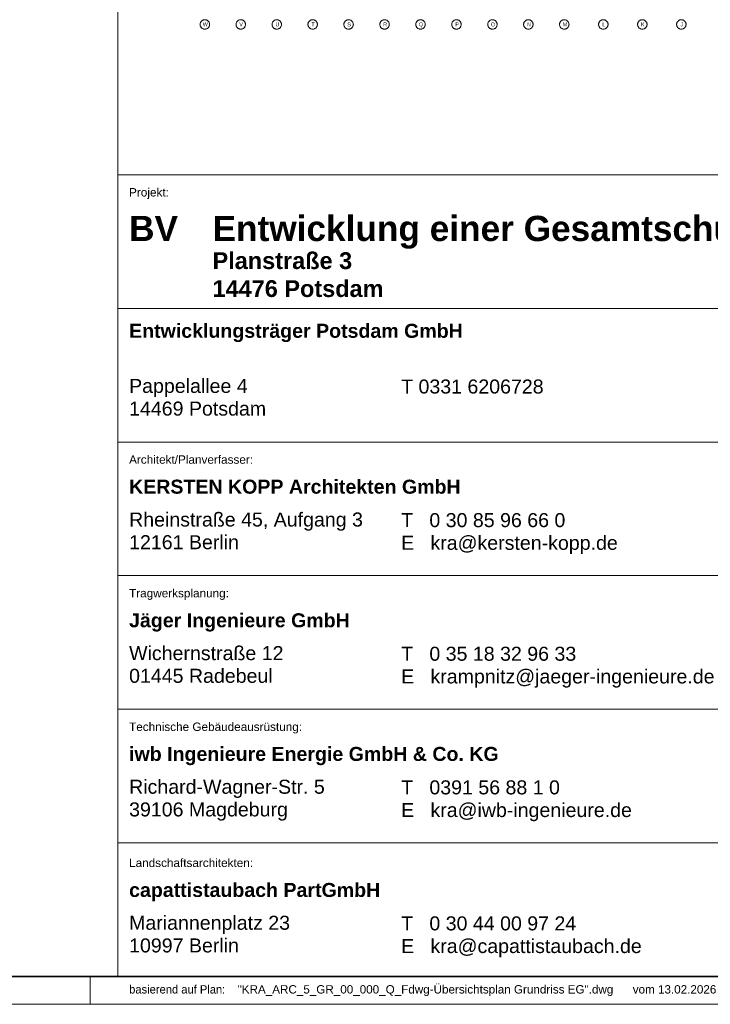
# Model space of a CAD drawing. Extents: x -620 to 300, y 62 to 1162.
# Tile 39 of 93: x 98 to 222, y 62 to 239. Entities that reach past the tile are written whole.
import ezdxf
from ezdxf.lldxf.tags import DXFTag

# ---------------------------------------------------------------- set-up
doc = ezdxf.new("R2010")
doc.units = 0
for name, color, linetype, lineweight in [('iwb_Plankopf Linie', 7, 'Continuous', 13), ('iwb_Plankopf Rahmen', 7, 'Continuous', 35), ('iwb_Plankopf Text', 7, 'Continuous', 18), ('PK_LP_Achsen', 7, 'STRICHPUNKT2', 5)]:
    doc.layers.add(name, color=color, linetype=linetype, lineweight=lineweight)
doc.layers.add('PK_LP_T03', color=3, linetype='Continuous', lineweight=9, true_color=0x00ff00)
doc.styles.add('Plankopf', font='arial.ttf')
doc.styles.get("Standard").update_dxf_attribs({"font": 'ARIALN.TTF'})
tags = doc.linetypes.add('STRICHPUNKT2', pattern=[12.7, 6.35, -3.175, 0, -3.175]).pattern_tags.tags
tags[10:11] = [DXFTag(74, 4), DXFTag(75, 0), DXFTag(340, '0'), DXFTag(46, 0.0), DXFTag(50, 0.0), DXFTag(44, 0.0), DXFTag(45, 0.0)]
tags[8:9] = [DXFTag(74, 4), DXFTag(75, 0), DXFTag(340, '0'), DXFTag(46, 0.0), DXFTag(50, 0.0), DXFTag(44, 0.0), DXFTag(45, 0.0)]
tags[6:7] = [DXFTag(74, 4), DXFTag(75, 0), DXFTag(340, '0'), DXFTag(46, 0.0), DXFTag(50, 0.0), DXFTag(44, 0.0), DXFTag(45, 0.0)]
tags[4:5] = [DXFTag(74, 4), DXFTag(75, 0), DXFTag(340, '0'), DXFTag(46, 0.0), DXFTag(50, 0.0), DXFTag(44, 0.0), DXFTag(45, 0.0)]

# ---------------------------------------------------------------- blocks, each defined once
blk = doc.blocks.new('Blockreferenz-A06G94JP8I')
at = {"layer": 'PK_LP_Achsen', "linetype": 'ByBlock', "ltscale": 0.13}
for p, q in [((130.15, 238.69), (130.18, 238.77)), ((130.18, 238.77), (130.22, 238.84)), ((130.22, 238.84), (130.26, 238.91)), ((130.26, 238.91), (130.31, 238.98)), ((130.31, 238.98), (130.37, 239.04)), ((130.37, 239.04), (130.43, 239.1)), ((130.43, 239.1), (130.5, 239.15)), ((130.5, 239.15), (130.57, 239.19)), ((130.57, 239.19), (130.64, 239.23)), ((130.64, 239.23), (130.72, 239.25)), ((130.72, 239.25), (130.8, 239.27)), ((130.8, 239.27), (130.88, 239.29)), ((130.88, 239.29), (130.97, 239.29)), ((130.97, 239.29), (131.05, 239.29)), ((131.05, 239.29), (131.13, 239.27)), ((131.13, 239.27), (131.21, 239.25)), ((131.21, 239.25), (131.29, 239.23)), ((131.29, 239.23), (131.37, 239.19)), ((131.37, 239.19), (131.44, 239.15)), ((131.44, 239.15), (131.51, 239.1)), ((131.51, 239.1), (131.57, 239.04)), ((131.57, 239.04), (131.62, 238.98)), ((131.62, 238.98), (131.67, 238.91)), ((131.67, 238.91), (131.72, 238.84)), ((131.72, 238.84), (131.75, 238.77)), ((131.75, 238.77), (131.78, 238.69)), ((136.61, 238.69), (136.64, 238.77)), ((136.64, 238.77), (136.68, 238.84)), ((136.68, 238.84), (136.72, 238.91)), ((136.72, 238.91), (136.77, 238.98)), ((136.77, 238.98), (136.83, 239.04)), ((136.83, 239.04), (136.89, 239.1)), ((136.89, 239.1), (136.96, 239.15)), ((136.96, 239.15), (137.03, 239.19)), ((137.03, 239.19), (137.1, 239.23)), ((137.1, 239.23), (137.18, 239.25)), ((137.18, 239.25), (137.26, 239.27)), ((137.26, 239.27), (137.34, 239.29)), ((137.34, 239.29), (137.43, 239.29)), ((137.43, 239.29), (137.51, 239.29)), ((137.51, 239.29), (137.59, 239.27)), ((137.59, 239.27), (137.67, 239.25)), ((137.67, 239.25), (137.75, 239.23)), ((137.75, 239.23), (137.83, 239.19)), ((137.83, 239.19), (137.9, 239.15)), ((137.9, 239.15), (137.97, 239.1)), ((137.97, 239.1), (138.03, 239.04)), ((138.03, 239.04), (138.08, 238.98)), ((138.08, 238.98), (138.13, 238.91)), ((138.13, 238.91), (138.18, 238.84)), ((138.18, 238.84), (138.21, 238.77)), ((138.21, 238.77), (138.24, 238.69)), ((143.07, 238.69), (143.1, 238.77)), ((143.1, 238.77), (143.14, 238.84)), ((143.14, 238.84), (143.18, 238.91)), ((143.18, 238.91), (143.23, 238.98)), ((143.23, 238.98), (143.29, 239.04)), ((143.29, 239.04), (143.35, 239.1)), ((143.35, 239.1), (143.42, 239.15)), ((143.42, 239.15), (143.49, 239.19)), ((143.49, 239.19), (143.56, 239.23)), ((143.56, 239.23), (143.64, 239.25)), ((143.64, 239.25), (143.72, 239.27)), ((143.72, 239.27), (143.8, 239.29)), ((143.8, 239.29), (143.89, 239.29)), ((143.89, 239.29), (143.97, 239.29)), ((143.97, 239.29), (144.05, 239.27)), ((144.05, 239.27), (144.13, 239.25)), ((144.13, 239.25), (144.21, 239.23)), ((144.21, 239.23), (144.29, 239.19)), ((144.29, 239.19), (144.36, 239.15)), ((144.36, 239.15), (144.43, 239.1)), ((144.43, 239.1), (144.49, 239.04)), ((144.49, 239.04), (144.54, 238.98)), ((144.54, 238.98), (144.59, 238.91)), ((144.59, 238.91), (144.64, 238.84)), ((144.64, 238.84), (144.67, 238.77)), ((144.67, 238.77), (144.7, 238.69)), ((149.53, 238.69), (149.56, 238.77)), ((149.56, 238.77), (149.6, 238.84)), ((149.6, 238.84), (149.64, 238.91)), ((149.64, 238.91), (149.69, 238.98)), ((149.69, 238.98), (149.75, 239.04)), ((149.75, 239.04), (149.81, 239.1)), ((149.81, 239.1), (149.88, 239.15)), ((149.88, 239.15), (149.95, 239.19)), ((149.95, 239.19), (150.02, 239.23)), ((150.02, 239.23), (150.1, 239.25)), ((150.1, 239.25), (150.18, 239.27)), ((150.18, 239.27), (150.26, 239.29)), ((150.26, 239.29), (150.35, 239.29)), ((150.35, 239.29), (150.43, 239.29)), ((150.43, 239.29), (150.51, 239.27)), ((150.51, 239.27), (150.59, 239.25)), ((150.59, 239.25), (150.67, 239.23)), ((150.67, 239.23), (150.75, 239.19)), ((150.75, 239.19), (150.82, 239.15)), ((150.82, 239.15), (150.89, 239.1)), ((150.89, 239.1), (150.95, 239.04)), ((150.95, 239.04), (151, 238.98)), ((151, 238.98), (151.05, 238.91)), ((151.05, 238.91), (151.1, 238.84)), ((151.1, 238.84), (151.13, 238.77)), ((151.13, 238.77), (151.16, 238.69)), ((155.99, 238.69), (156.02, 238.77)), ((156.02, 238.77), (156.06, 238.84)), ((156.06, 238.84), (156.1, 238.91)), ((156.1, 238.91), (156.15, 238.98)), ((156.15, 238.98), (156.21, 239.04)), ((156.21, 239.04), (156.27, 239.1)), ((156.27, 239.1), (156.34, 239.15)), ((156.34, 239.15), (156.41, 239.19)), ((156.41, 239.19), (156.48, 239.23)), ((156.48, 239.23), (156.56, 239.25)), ((156.56, 239.25), (156.64, 239.27)), ((156.64, 239.27), (156.72, 239.29)), ((156.72, 239.29), (156.81, 239.29)), ((156.81, 239.29), (156.89, 239.29)), ((156.89, 239.29), (156.97, 239.27)), ((156.97, 239.27), (157.05, 239.25)), ((157.05, 239.25), (157.13, 239.23)), ((157.13, 239.23), (157.21, 239.19)), ((157.21, 239.19), (157.28, 239.15)), ((157.28, 239.15), (157.35, 239.1)), ((157.35, 239.1), (157.41, 239.04)), ((157.41, 239.04), (157.46, 238.98)), ((157.46, 238.98), (157.51, 238.91)), ((157.51, 238.91), (157.56, 238.84)), ((157.56, 238.84), (157.59, 238.77)), ((157.59, 238.77), (157.62, 238.69)), ((162.45, 238.69), (162.48, 238.77)), ((162.48, 238.77), (162.52, 238.84)), ((162.52, 238.84), (162.56, 238.91)), ((162.56, 238.91), (162.61, 238.98)), ((162.61, 238.98), (162.67, 239.04)), ((162.67, 239.04), (162.73, 239.1)), ((162.73, 239.1), (162.8, 239.15)), ((162.8, 239.15), (162.87, 239.19)), ((162.87, 239.19), (162.94, 239.23)), ((162.94, 239.23), (163.02, 239.25)), ((163.02, 239.25), (163.1, 239.27)), ((163.1, 239.27), (163.18, 239.29)), ((163.18, 239.29), (163.27, 239.29)), ((163.27, 239.29), (163.35, 239.29)), ((163.35, 239.29), (163.43, 239.27)), ((163.43, 239.27), (163.51, 239.25)), ((163.51, 239.25), (163.59, 239.23)), ((163.59, 239.23), (163.67, 239.19)), ((163.67, 239.19), (163.74, 239.15)), ((163.74, 239.15), (163.81, 239.1)), ((163.81, 239.1), (163.87, 239.04)), ((163.87, 239.04), (163.92, 238.98)), ((163.92, 238.98), (163.97, 238.91)), ((163.97, 238.91), (164.02, 238.84)), ((164.02, 238.84), (164.05, 238.77)), ((164.05, 238.77), (164.08, 238.69)), ((168.91, 238.69), (168.94, 238.77)), ((168.94, 238.77), (168.98, 238.84)), ((168.98, 238.84), (169.02, 238.91)), ((169.02, 238.91), (169.07, 238.98)), ((169.07, 238.98), (169.13, 239.04)), ((169.13, 239.04), (169.19, 239.1)), ((169.19, 239.1), (169.26, 239.15)), ((169.26, 239.15), (169.33, 239.19)), ((169.33, 239.19), (169.4, 239.23)), ((169.4, 239.23), (169.48, 239.25)), ((169.48, 239.25), (169.56, 239.27)), ((169.56, 239.27), (169.64, 239.29)), ((169.64, 239.29), (169.73, 239.29)), ((169.73, 239.29), (169.81, 239.29)), ((169.81, 239.29), (169.89, 239.27)), ((169.89, 239.27), (169.97, 239.25)), ((169.97, 239.25), (170.05, 239.23)), ((170.05, 239.23), (170.13, 239.19)), ((170.13, 239.19), (170.2, 239.15)), ((170.2, 239.15), (170.27, 239.1)), ((170.27, 239.1), (170.33, 239.04)), ((170.33, 239.04), (170.38, 238.98)), ((170.38, 238.98), (170.43, 238.91)), ((170.43, 238.91), (170.48, 238.84)), ((170.48, 238.84), (170.51, 238.77)), ((170.51, 238.77), (170.54, 238.69)), ((175.37, 238.69), (175.4, 238.77)), ((175.4, 238.77), (175.44, 238.84)), ((175.44, 238.84), (175.48, 238.91)), ((175.48, 238.91), (175.53, 238.98)), ((175.53, 238.98), (175.59, 239.04)), ((175.59, 239.04), (175.65, 239.1)), ((175.65, 239.1), (175.72, 239.15)), ((175.72, 239.15), (175.79, 239.19)), ((175.79, 239.19), (175.86, 239.23)), ((175.86, 239.23), (175.94, 239.25)), ((175.94, 239.25), (176.02, 239.27)), ((176.02, 239.27), (176.1, 239.29)), ((176.1, 239.29), (176.19, 239.29)), ((176.19, 239.29), (176.27, 239.29)), ((176.27, 239.29), (176.35, 239.27)), ((176.35, 239.27), (176.43, 239.25)), ((176.43, 239.25), (176.51, 239.23)), ((176.51, 239.23), (176.59, 239.19)), ((176.59, 239.19), (176.66, 239.15)), ((176.66, 239.15), (176.73, 239.1)), ((176.73, 239.1), (176.79, 239.04)), ((176.79, 239.04), (176.84, 238.98)), ((176.84, 238.98), (176.89, 238.91)), ((176.89, 238.91), (176.94, 238.84)), ((176.94, 238.84), (176.97, 238.77)), ((176.97, 238.77), (177, 238.69)), ((181.83, 238.69), (181.86, 238.77)), ((181.86, 238.77), (181.9, 238.84)), ((181.9, 238.84), (181.94, 238.91)), ((181.94, 238.91), (181.99, 238.98)), ((181.99, 238.98), (182.05, 239.04)), ((182.05, 239.04), (182.11, 239.1)), ((182.11, 239.1), (182.18, 239.15)), ((182.18, 239.15), (182.25, 239.19)), ((182.25, 239.19), (182.32, 239.23)), ((182.32, 239.23), (182.4, 239.25)), ((182.4, 239.25), (182.48, 239.27)), ((182.48, 239.27), (182.56, 239.29)), ((182.56, 239.29), (182.65, 239.29)), ((182.65, 239.29), (182.73, 239.29)), ((182.73, 239.29), (182.81, 239.27)), ((182.81, 239.27), (182.89, 239.25)), ((182.89, 239.25), (182.97, 239.23)), ((182.97, 239.23), (183.05, 239.19)), ((183.05, 239.19), (183.12, 239.15)), ((183.12, 239.15), (183.19, 239.1)), ((183.19, 239.1), (183.25, 239.04)), ((183.25, 239.04), (183.3, 238.98)), ((183.3, 238.98), (183.35, 238.91)), ((183.35, 238.91), (183.4, 238.84)), ((183.4, 238.84), (183.43, 238.77)), ((183.43, 238.77), (183.46, 238.69)), ((188.29, 238.69), (188.32, 238.77)), ((188.32, 238.77), (188.36, 238.84)), ((188.36, 238.84), (188.4, 238.91)), ((188.4, 238.91), (188.45, 238.98)), ((188.45, 238.98), (188.51, 239.04)), ((188.51, 239.04), (188.57, 239.1)), ((188.57, 239.1), (188.64, 239.15)), ((188.64, 239.15), (188.71, 239.19)), ((188.71, 239.19), (188.78, 239.23)), ((188.78, 239.23), (188.86, 239.25)), ((188.86, 239.25), (188.94, 239.27)), ((188.94, 239.27), (189.02, 239.29)), ((189.02, 239.29), (189.11, 239.29)), ((189.11, 239.29), (189.19, 239.29)), ((189.19, 239.29), (189.27, 239.27)), ((189.27, 239.27), (189.35, 239.25)), ((189.35, 239.25), (189.43, 239.23)), ((189.43, 239.23), (189.51, 239.19)), ((189.51, 239.19), (189.58, 239.15)), ((189.58, 239.15), (189.65, 239.1)), ((189.65, 239.1), (189.71, 239.04)), ((189.71, 239.04), (189.76, 238.98)), ((189.76, 238.98), (189.81, 238.91)), ((189.81, 238.91), (189.86, 238.84)), ((189.86, 238.84), (189.89, 238.77)), ((189.89, 238.77), (189.92, 238.69)), ((194.75, 238.69), (194.78, 238.77)), ((194.78, 238.77), (194.82, 238.84)), ((194.82, 238.84), (194.86, 238.91)), ((194.86, 238.91), (194.91, 238.98)), ((194.91, 238.98), (194.97, 239.04)), ((194.97, 239.04), (195.03, 239.1)), ((195.03, 239.1), (195.1, 239.15)), ((195.1, 239.15), (195.17, 239.19)), ((195.17, 239.19), (195.24, 239.23)), ((195.24, 239.23), (195.32, 239.25)), ((195.32, 239.25), (195.4, 239.27)), ((195.4, 239.27), (195.48, 239.29)), ((195.48, 239.29), (195.57, 239.29)), ((195.57, 239.29), (195.65, 239.29)), ((195.65, 239.29), (195.73, 239.27)), ((195.73, 239.27), (195.81, 239.25)), ((195.81, 239.25), (195.89, 239.23)), ((195.89, 239.23), (195.97, 239.19)), ((195.97, 239.19), (196.04, 239.15)), ((196.04, 239.15), (196.11, 239.1)), ((196.11, 239.1), (196.17, 239.04)), ((196.17, 239.04), (196.22, 238.98)), ((196.22, 238.98), (196.27, 238.91)), ((196.27, 238.91), (196.32, 238.84)), ((196.32, 238.84), (196.35, 238.77)), ((196.35, 238.77), (196.38, 238.69)), ((201.77, 238.69), (201.79, 238.77)), ((201.79, 238.77), (201.83, 238.84)), ((201.83, 238.84), (201.87, 238.91)), ((201.87, 238.91), (201.92, 238.98)), ((201.92, 238.98), (201.98, 239.04)), ((201.98, 239.04), (202.04, 239.1)), ((202.04, 239.1), (202.11, 239.15)), ((202.11, 239.15), (202.18, 239.19)), ((202.18, 239.19), (202.25, 239.23)), ((202.25, 239.23), (202.33, 239.25)), ((202.33, 239.25), (202.41, 239.27)), ((202.41, 239.27), (202.5, 239.29)), ((202.5, 239.29), (202.58, 239.29)), ((202.58, 239.29), (202.66, 239.29)), ((202.66, 239.29), (202.75, 239.27)), ((202.75, 239.27), (202.83, 239.25)), ((202.83, 239.25), (202.91, 239.23)), ((202.91, 239.23), (202.98, 239.19)), ((202.98, 239.19), (203.05, 239.15)), ((203.05, 239.15), (203.12, 239.1)), ((203.12, 239.1), (203.18, 239.04)), ((203.18, 239.04), (203.24, 238.98)), ((203.24, 238.98), (203.29, 238.91)), ((203.29, 238.91), (203.33, 238.84)), ((203.33, 238.84), (203.37, 238.77)), ((203.37, 238.77), (203.39, 238.69)), ((208.78, 238.69), (208.81, 238.77)), ((208.81, 238.77), (208.84, 238.84)), ((208.84, 238.84), (208.89, 238.91)), ((208.89, 238.91), (208.94, 238.98)), ((208.94, 238.98), (208.99, 239.04)), ((208.99, 239.04), (209.05, 239.1)), ((209.05, 239.1), (209.12, 239.15)), ((209.12, 239.15), (209.19, 239.19)), ((209.19, 239.19), (209.27, 239.23)), ((209.27, 239.23), (209.35, 239.25)), ((209.35, 239.25), (209.43, 239.27)), ((209.43, 239.27), (209.51, 239.29)), ((209.51, 239.29), (209.59, 239.29)), ((209.59, 239.29), (209.68, 239.29)), ((209.68, 239.29), (209.76, 239.27)), ((209.76, 239.27), (209.84, 239.25)), ((209.84, 239.25), (209.92, 239.23)), ((209.92, 239.23), (209.99, 239.19)), ((209.99, 239.19), (210.06, 239.15)), ((210.06, 239.15), (210.13, 239.1)), ((210.13, 239.1), (210.19, 239.04)), ((210.19, 239.04), (210.25, 238.98)), ((210.25, 238.98), (210.3, 238.91)), ((210.3, 238.91), (210.34, 238.84)), ((210.34, 238.84), (210.38, 238.77)), ((210.38, 238.77), (210.41, 238.69)), ((215.79, 238.69), (215.82, 238.77)), ((215.82, 238.77), (215.86, 238.84)), ((215.86, 238.84), (215.9, 238.91)), ((215.9, 238.91), (215.95, 238.98)), ((215.95, 238.98), (216, 239.04)), ((216, 239.04), (216.07, 239.1)), ((216.07, 239.1), (216.13, 239.15)), ((216.13, 239.15), (216.2, 239.19)), ((216.2, 239.19), (216.28, 239.23)), ((216.28, 239.23), (216.36, 239.25)), ((216.36, 239.25), (216.44, 239.27)), ((216.44, 239.27), (216.52, 239.29)), ((216.52, 239.29), (216.61, 239.29)), ((216.61, 239.29), (216.69, 239.29)), ((216.69, 239.29), (216.77, 239.27)), ((216.77, 239.27), (216.85, 239.25)), ((216.85, 239.25), (216.93, 239.23)), ((216.93, 239.23), (217.01, 239.19)), ((217.01, 239.19), (217.08, 239.15)), ((217.08, 239.15), (217.14, 239.1)), ((217.14, 239.1), (217.21, 239.04)), ((217.21, 239.04), (217.26, 238.98)), ((217.26, 238.98), (217.31, 238.91)), ((217.31, 238.91), (217.35, 238.84)), ((217.35, 238.84), (217.39, 238.77)), ((217.39, 238.77), (217.42, 238.69)), ((130.12, 238.52), (130.13, 238.61)), ((130.12, 238.44), (130.12, 238.52)), ((130.12, 238.36), (130.12, 238.44)), ((130.13, 238.28), (130.12, 238.36)), ((130.13, 238.61), (130.15, 238.69)), ((130.15, 238.19), (130.13, 238.28)), ((130.18, 238.12), (130.15, 238.19)), ((130.22, 238.04), (130.18, 238.12)), ((130.26, 237.97), (130.22, 238.04)), ((130.31, 237.9), (130.26, 237.97)), ((130.37, 237.84), (130.31, 237.9)), ((130.43, 237.78), (130.37, 237.84)), ((130.5, 237.73), (130.43, 237.78)), ((130.57, 237.69), (130.5, 237.73)), ((130.64, 237.66), (130.57, 237.69)), ((130.72, 237.63), (130.64, 237.66)), ((130.8, 237.61), (130.72, 237.63)), ((130.88, 237.6), (130.8, 237.61)), ((130.97, 237.59), (130.88, 237.6)), ((131.05, 237.6), (130.97, 237.59)), ((131.13, 237.61), (131.05, 237.6)), ((131.21, 237.63), (131.13, 237.61)), ((131.29, 237.66), (131.21, 237.63)), ((131.37, 237.69), (131.29, 237.66)), ((131.44, 237.73), (131.37, 237.69)), ((131.51, 237.78), (131.44, 237.73)), ((131.57, 237.84), (131.51, 237.78)), ((131.62, 237.9), (131.57, 237.84)), ((131.67, 237.97), (131.62, 237.9)), ((131.72, 238.04), (131.67, 237.97)), ((131.75, 238.12), (131.72, 238.04)), ((131.78, 238.19), (131.75, 238.12)), ((131.78, 238.69), (131.8, 238.61)), ((131.8, 238.28), (131.78, 238.19)), ((131.8, 238.61), (131.81, 238.52)), ((131.81, 238.36), (131.8, 238.28)), ((131.81, 238.52), (131.82, 238.44)), ((131.82, 238.44), (131.81, 238.36)), ((136.58, 238.52), (136.59, 238.61)), ((136.58, 238.44), (136.58, 238.52)), ((136.58, 238.36), (136.58, 238.44)), ((136.59, 238.28), (136.58, 238.36)), ((136.59, 238.61), (136.61, 238.69)), ((136.61, 238.19), (136.59, 238.28)), ((136.64, 238.12), (136.61, 238.19)), ((136.68, 238.04), (136.64, 238.12)), ((136.72, 237.97), (136.68, 238.04)), ((136.77, 237.9), (136.72, 237.97)), ((136.83, 237.84), (136.77, 237.9)), ((136.89, 237.78), (136.83, 237.84)), ((136.96, 237.73), (136.89, 237.78)), ((137.03, 237.69), (136.96, 237.73)), ((137.1, 237.66), (137.03, 237.69)), ((137.18, 237.63), (137.1, 237.66)), ((137.26, 237.61), (137.18, 237.63)), ((137.34, 237.6), (137.26, 237.61)), ((137.43, 237.59), (137.34, 237.6)), ((137.51, 237.6), (137.43, 237.59)), ((137.59, 237.61), (137.51, 237.6)), ((137.67, 237.63), (137.59, 237.61)), ((137.75, 237.66), (137.67, 237.63)), ((137.83, 237.69), (137.75, 237.66)), ((137.9, 237.73), (137.83, 237.69)), ((137.97, 237.78), (137.9, 237.73)), ((138.03, 237.84), (137.97, 237.78)), ((138.08, 237.9), (138.03, 237.84)), ((138.13, 237.97), (138.08, 237.9)), ((138.18, 238.04), (138.13, 237.97)), ((138.21, 238.12), (138.18, 238.04)), ((138.24, 238.19), (138.21, 238.12)), ((138.24, 238.69), (138.26, 238.61)), ((138.26, 238.28), (138.24, 238.19)), ((138.26, 238.61), (138.27, 238.52)), ((138.27, 238.36), (138.26, 238.28)), ((138.27, 238.52), (138.28, 238.44)), ((138.28, 238.44), (138.27, 238.36)), ((143.04, 238.52), (143.05, 238.61)), ((143.04, 238.44), (143.04, 238.52)), ((143.04, 238.36), (143.04, 238.44)), ((143.05, 238.28), (143.04, 238.36)), ((143.05, 238.61), (143.07, 238.69)), ((143.07, 238.19), (143.05, 238.28)), ((143.1, 238.12), (143.07, 238.19)), ((143.14, 238.04), (143.1, 238.12)), ((143.18, 237.97), (143.14, 238.04)), ((143.23, 237.9), (143.18, 237.97)), ((143.29, 237.84), (143.23, 237.9)), ((143.35, 237.78), (143.29, 237.84)), ((143.42, 237.73), (143.35, 237.78)), ((143.49, 237.69), (143.42, 237.73)), ((143.56, 237.66), (143.49, 237.69)), ((143.64, 237.63), (143.56, 237.66)), ((143.72, 237.61), (143.64, 237.63)), ((143.8, 237.6), (143.72, 237.61)), ((143.89, 237.59), (143.8, 237.6)), ((143.97, 237.6), (143.89, 237.59)), ((144.05, 237.61), (143.97, 237.6)), ((144.13, 237.63), (144.05, 237.61)), ((144.21, 237.66), (144.13, 237.63)), ((144.29, 237.69), (144.21, 237.66)), ((144.36, 237.73), (144.29, 237.69)), ((144.43, 237.78), (144.36, 237.73)), ((144.49, 237.84), (144.43, 237.78)), ((144.54, 237.9), (144.49, 237.84)), ((144.59, 237.97), (144.54, 237.9)), ((144.64, 238.04), (144.59, 237.97)), ((144.67, 238.12), (144.64, 238.04)), ((144.7, 238.19), (144.67, 238.12)), ((144.7, 238.69), (144.72, 238.61)), ((144.72, 238.28), (144.7, 238.19)), ((144.72, 238.61), (144.73, 238.52)), ((144.73, 238.36), (144.72, 238.28)), ((144.73, 238.52), (144.74, 238.44)), ((144.74, 238.44), (144.73, 238.36)), ((149.5, 238.52), (149.51, 238.61)), ((149.5, 238.44), (149.5, 238.52)), ((149.5, 238.36), (149.5, 238.44)), ((149.51, 238.28), (149.5, 238.36)), ((149.51, 238.61), (149.53, 238.69)), ((149.53, 238.19), (149.51, 238.28)), ((149.56, 238.12), (149.53, 238.19)), ((149.6, 238.04), (149.56, 238.12)), ((149.64, 237.97), (149.6, 238.04)), ((149.69, 237.9), (149.64, 237.97)), ((149.75, 237.84), (149.69, 237.9)), ((149.81, 237.78), (149.75, 237.84)), ((149.88, 237.73), (149.81, 237.78)), ((149.95, 237.69), (149.88, 237.73)), ((150.02, 237.66), (149.95, 237.69)), ((150.1, 237.63), (150.02, 237.66)), ((150.18, 237.61), (150.1, 237.63)), ((150.26, 237.6), (150.18, 237.61)), ((150.35, 237.59), (150.26, 237.6)), ((150.43, 237.6), (150.35, 237.59)), ((150.51, 237.61), (150.43, 237.6)), ((150.59, 237.63), (150.51, 237.61)), ((150.67, 237.66), (150.59, 237.63)), ((150.75, 237.69), (150.67, 237.66)), ((150.82, 237.73), (150.75, 237.69)), ((150.89, 237.78), (150.82, 237.73)), ((150.95, 237.84), (150.89, 237.78)), ((151, 237.9), (150.95, 237.84)), ((151.05, 237.97), (151, 237.9)), ((151.1, 238.04), (151.05, 237.97)), ((151.13, 238.12), (151.1, 238.04)), ((151.16, 238.19), (151.13, 238.12)), ((151.16, 238.69), (151.18, 238.61)), ((151.18, 238.28), (151.16, 238.19)), ((151.18, 238.61), (151.19, 238.52)), ((151.19, 238.36), (151.18, 238.28)), ((151.19, 238.52), (151.2, 238.44)), ((151.2, 238.44), (151.19, 238.36)), ((155.96, 238.52), (155.97, 238.61)), ((155.96, 238.44), (155.96, 238.52)), ((155.96, 238.36), (155.96, 238.44)), ((155.97, 238.28), (155.96, 238.36)), ((155.97, 238.61), (155.99, 238.69)), ((155.99, 238.19), (155.97, 238.28)), ((156.02, 238.12), (155.99, 238.19)), ((156.06, 238.04), (156.02, 238.12)), ((156.1, 237.97), (156.06, 238.04)), ((156.15, 237.9), (156.1, 237.97)), ((156.21, 237.84), (156.15, 237.9)), ((156.27, 237.78), (156.21, 237.84)), ((156.34, 237.73), (156.27, 237.78)), ((156.41, 237.69), (156.34, 237.73)), ((156.48, 237.66), (156.41, 237.69)), ((156.56, 237.63), (156.48, 237.66)), ((156.64, 237.61), (156.56, 237.63)), ((156.72, 237.6), (156.64, 237.61)), ((156.81, 237.59), (156.72, 237.6)), ((156.89, 237.6), (156.81, 237.59)), ((156.97, 237.61), (156.89, 237.6)), ((157.05, 237.63), (156.97, 237.61)), ((157.13, 237.66), (157.05, 237.63)), ((157.21, 237.69), (157.13, 237.66)), ((157.28, 237.73), (157.21, 237.69)), ((157.35, 237.78), (157.28, 237.73)), ((157.41, 237.84), (157.35, 237.78)), ((157.46, 237.9), (157.41, 237.84)), ((157.51, 237.97), (157.46, 237.9)), ((157.56, 238.04), (157.51, 237.97)), ((157.59, 238.12), (157.56, 238.04)), ((157.62, 238.19), (157.59, 238.12)), ((157.62, 238.69), (157.64, 238.61)), ((157.64, 238.28), (157.62, 238.19)), ((157.64, 238.61), (157.65, 238.52)), ((157.65, 238.36), (157.64, 238.28)), ((157.65, 238.52), (157.66, 238.44)), ((157.66, 238.44), (157.65, 238.36)), ((162.42, 238.52), (162.43, 238.61)), ((162.42, 238.44), (162.42, 238.52)), ((162.42, 238.36), (162.42, 238.44)), ((162.43, 238.28), (162.42, 238.36)), ((162.43, 238.61), (162.45, 238.69)), ((162.45, 238.19), (162.43, 238.28)), ((162.48, 238.12), (162.45, 238.19)), ((162.52, 238.04), (162.48, 238.12)), ((162.56, 237.97), (162.52, 238.04)), ((162.61, 237.9), (162.56, 237.97)), ((162.67, 237.84), (162.61, 237.9)), ((162.73, 237.78), (162.67, 237.84)), ((162.8, 237.73), (162.73, 237.78)), ((162.87, 237.69), (162.8, 237.73)), ((162.94, 237.66), (162.87, 237.69)), ((163.02, 237.63), (162.94, 237.66)), ((163.1, 237.61), (163.02, 237.63)), ((163.18, 237.6), (163.1, 237.61)), ((163.27, 237.59), (163.18, 237.6)), ((163.35, 237.6), (163.27, 237.59)), ((163.43, 237.61), (163.35, 237.6)), ((163.51, 237.63), (163.43, 237.61)), ((163.59, 237.66), (163.51, 237.63)), ((163.67, 237.69), (163.59, 237.66)), ((163.74, 237.73), (163.67, 237.69)), ((163.81, 237.78), (163.74, 237.73)), ((163.87, 237.84), (163.81, 237.78)), ((163.92, 237.9), (163.87, 237.84)), ((163.97, 237.97), (163.92, 237.9)), ((164.02, 238.04), (163.97, 237.97)), ((164.05, 238.12), (164.02, 238.04)), ((164.08, 238.19), (164.05, 238.12)), ((164.08, 238.69), (164.1, 238.61)), ((164.1, 238.28), (164.08, 238.19)), ((164.1, 238.61), (164.11, 238.52)), ((164.11, 238.36), (164.1, 238.28)), ((164.11, 238.52), (164.12, 238.44)), ((164.12, 238.44), (164.11, 238.36)), ((168.88, 238.52), (168.89, 238.61)), ((168.88, 238.44), (168.88, 238.52)), ((168.88, 238.36), (168.88, 238.44)), ((168.89, 238.28), (168.88, 238.36)), ((168.89, 238.61), (168.91, 238.69)), ((168.91, 238.19), (168.89, 238.28)), ((168.94, 238.12), (168.91, 238.19)), ((168.98, 238.04), (168.94, 238.12)), ((169.02, 237.97), (168.98, 238.04)), ((169.07, 237.9), (169.02, 237.97)), ((169.13, 237.84), (169.07, 237.9)), ((169.19, 237.78), (169.13, 237.84)), ((169.26, 237.73), (169.19, 237.78)), ((169.33, 237.69), (169.26, 237.73)), ((169.4, 237.66), (169.33, 237.69)), ((169.48, 237.63), (169.4, 237.66)), ((169.56, 237.61), (169.48, 237.63)), ((169.64, 237.6), (169.56, 237.61)), ((169.73, 237.59), (169.64, 237.6)), ((169.81, 237.6), (169.73, 237.59)), ((169.89, 237.61), (169.81, 237.6)), ((169.97, 237.63), (169.89, 237.61)), ((170.05, 237.66), (169.97, 237.63)), ((170.13, 237.69), (170.05, 237.66)), ((170.2, 237.73), (170.13, 237.69)), ((170.27, 237.78), (170.2, 237.73)), ((170.33, 237.84), (170.27, 237.78)), ((170.38, 237.9), (170.33, 237.84)), ((170.43, 237.97), (170.38, 237.9)), ((170.48, 238.04), (170.43, 237.97)), ((170.51, 238.12), (170.48, 238.04)), ((170.54, 238.19), (170.51, 238.12)), ((170.54, 238.69), (170.56, 238.61)), ((170.56, 238.28), (170.54, 238.19)), ((170.56, 238.61), (170.57, 238.52)), ((170.57, 238.36), (170.56, 238.28)), ((170.57, 238.52), (170.58, 238.44)), ((170.58, 238.44), (170.57, 238.36)), ((175.34, 238.52), (175.35, 238.61)), ((175.34, 238.44), (175.34, 238.52)), ((175.34, 238.36), (175.34, 238.44)), ((175.35, 238.28), (175.34, 238.36)), ((175.35, 238.61), (175.37, 238.69)), ((175.37, 238.19), (175.35, 238.28)), ((175.4, 238.12), (175.37, 238.19)), ((175.44, 238.04), (175.4, 238.12)), ((175.48, 237.97), (175.44, 238.04)), ((175.53, 237.9), (175.48, 237.97)), ((175.59, 237.84), (175.53, 237.9)), ((175.65, 237.78), (175.59, 237.84)), ((175.72, 237.73), (175.65, 237.78)), ((175.79, 237.69), (175.72, 237.73)), ((175.86, 237.66), (175.79, 237.69)), ((175.94, 237.63), (175.86, 237.66)), ((176.02, 237.61), (175.94, 237.63)), ((176.1, 237.6), (176.02, 237.61)), ((176.19, 237.59), (176.1, 237.6)), ((176.27, 237.6), (176.19, 237.59)), ((176.35, 237.61), (176.27, 237.6)), ((176.43, 237.63), (176.35, 237.61)), ((176.51, 237.66), (176.43, 237.63)), ((176.59, 237.69), (176.51, 237.66)), ((176.66, 237.73), (176.59, 237.69)), ((176.73, 237.78), (176.66, 237.73)), ((176.79, 237.84), (176.73, 237.78)), ((176.84, 237.9), (176.79, 237.84)), ((176.89, 237.97), (176.84, 237.9)), ((176.94, 238.04), (176.89, 237.97)), ((176.97, 238.12), (176.94, 238.04)), ((177, 238.19), (176.97, 238.12)), ((177, 238.69), (177.02, 238.61)), ((177.02, 238.28), (177, 238.19)), ((177.02, 238.61), (177.03, 238.52)), ((177.03, 238.36), (177.02, 238.28)), ((177.03, 238.52), (177.04, 238.44)), ((177.04, 238.44), (177.03, 238.36)), ((181.8, 238.52), (181.81, 238.61)), ((181.8, 238.44), (181.8, 238.52)), ((181.8, 238.36), (181.8, 238.44)), ((181.81, 238.28), (181.8, 238.36)), ((181.81, 238.61), (181.83, 238.69)), ((181.83, 238.19), (181.81, 238.28)), ((181.86, 238.12), (181.83, 238.19)), ((181.9, 238.04), (181.86, 238.12)), ((181.94, 237.97), (181.9, 238.04)), ((181.99, 237.9), (181.94, 237.97)), ((182.05, 237.84), (181.99, 237.9)), ((182.11, 237.78), (182.05, 237.84)), ((182.18, 237.73), (182.11, 237.78)), ((182.25, 237.69), (182.18, 237.73)), ((182.32, 237.66), (182.25, 237.69)), ((182.4, 237.63), (182.32, 237.66)), ((182.48, 237.61), (182.4, 237.63)), ((182.56, 237.6), (182.48, 237.61)), ((182.65, 237.59), (182.56, 237.6)), ((182.73, 237.6), (182.65, 237.59)), ((182.81, 237.61), (182.73, 237.6)), ((182.89, 237.63), (182.81, 237.61)), ((182.97, 237.66), (182.89, 237.63)), ((183.05, 237.69), (182.97, 237.66)), ((183.12, 237.73), (183.05, 237.69)), ((183.19, 237.78), (183.12, 237.73)), ((183.25, 237.84), (183.19, 237.78)), ((183.3, 237.9), (183.25, 237.84)), ((183.35, 237.97), (183.3, 237.9)), ((183.4, 238.04), (183.35, 237.97)), ((183.43, 238.12), (183.4, 238.04)), ((183.46, 238.19), (183.43, 238.12)), ((183.46, 238.69), (183.48, 238.61)), ((183.48, 238.28), (183.46, 238.19)), ((183.48, 238.61), (183.49, 238.52)), ((183.49, 238.36), (183.48, 238.28)), ((183.49, 238.52), (183.5, 238.44)), ((183.5, 238.44), (183.49, 238.36)), ((188.26, 238.52), (188.27, 238.61)), ((188.26, 238.44), (188.26, 238.52)), ((188.26, 238.36), (188.26, 238.44)), ((188.27, 238.28), (188.26, 238.36)), ((188.27, 238.61), (188.29, 238.69)), ((188.29, 238.19), (188.27, 238.28)), ((188.32, 238.12), (188.29, 238.19)), ((188.36, 238.04), (188.32, 238.12)), ((188.4, 237.97), (188.36, 238.04)), ((188.45, 237.9), (188.4, 237.97)), ((188.51, 237.84), (188.45, 237.9)), ((188.57, 237.78), (188.51, 237.84)), ((188.64, 237.73), (188.57, 237.78)), ((188.71, 237.69), (188.64, 237.73)), ((188.78, 237.66), (188.71, 237.69)), ((188.86, 237.63), (188.78, 237.66)), ((188.94, 237.61), (188.86, 237.63)), ((189.02, 237.6), (188.94, 237.61)), ((189.11, 237.59), (189.02, 237.6)), ((189.19, 237.6), (189.11, 237.59)), ((189.27, 237.61), (189.19, 237.6)), ((189.35, 237.63), (189.27, 237.61)), ((189.43, 237.66), (189.35, 237.63)), ((189.51, 237.69), (189.43, 237.66)), ((189.58, 237.73), (189.51, 237.69)), ((189.65, 237.78), (189.58, 237.73)), ((189.71, 237.84), (189.65, 237.78)), ((189.76, 237.9), (189.71, 237.84)), ((189.81, 237.97), (189.76, 237.9)), ((189.86, 238.04), (189.81, 237.97)), ((189.89, 238.12), (189.86, 238.04)), ((189.92, 238.19), (189.89, 238.12)), ((189.92, 238.69), (189.94, 238.61)), ((189.94, 238.28), (189.92, 238.19)), ((189.94, 238.61), (189.95, 238.52)), ((189.95, 238.36), (189.94, 238.28)), ((189.95, 238.52), (189.96, 238.44)), ((189.96, 238.44), (189.95, 238.36)), ((194.72, 238.52), (194.73, 238.61)), ((194.72, 238.44), (194.72, 238.52)), ((194.72, 238.36), (194.72, 238.44)), ((194.73, 238.28), (194.72, 238.36)), ((194.73, 238.61), (194.75, 238.69)), ((194.75, 238.19), (194.73, 238.28)), ((194.78, 238.12), (194.75, 238.19)), ((194.82, 238.04), (194.78, 238.12)), ((194.86, 237.97), (194.82, 238.04)), ((194.91, 237.9), (194.86, 237.97)), ((194.97, 237.84), (194.91, 237.9)), ((195.03, 237.78), (194.97, 237.84)), ((195.1, 237.73), (195.03, 237.78)), ((195.17, 237.69), (195.1, 237.73)), ((195.24, 237.66), (195.17, 237.69)), ((195.32, 237.63), (195.24, 237.66)), ((195.4, 237.61), (195.32, 237.63)), ((195.48, 237.6), (195.4, 237.61)), ((195.57, 237.59), (195.48, 237.6)), ((195.65, 237.6), (195.57, 237.59)), ((195.73, 237.61), (195.65, 237.6)), ((195.81, 237.63), (195.73, 237.61)), ((195.89, 237.66), (195.81, 237.63)), ((195.97, 237.69), (195.89, 237.66)), ((196.04, 237.73), (195.97, 237.69)), ((196.11, 237.78), (196.04, 237.73)), ((196.17, 237.84), (196.11, 237.78)), ((196.22, 237.9), (196.17, 237.84)), ((196.27, 237.97), (196.22, 237.9)), ((196.32, 238.04), (196.27, 237.97)), ((196.35, 238.12), (196.32, 238.04)), ((196.38, 238.19), (196.35, 238.12)), ((196.38, 238.69), (196.4, 238.61)), ((196.4, 238.28), (196.38, 238.19)), ((196.4, 238.61), (196.41, 238.52)), ((196.41, 238.36), (196.4, 238.28)), ((196.41, 238.52), (196.42, 238.44)), ((196.42, 238.44), (196.41, 238.36)), ((201.73, 238.52), (201.75, 238.61)), ((201.73, 238.44), (201.73, 238.52)), ((201.73, 238.36), (201.73, 238.44)), ((201.75, 238.28), (201.73, 238.36)), ((201.75, 238.61), (201.77, 238.69)), ((201.77, 238.19), (201.75, 238.28)), ((201.79, 238.12), (201.77, 238.19)), ((201.83, 238.04), (201.79, 238.12)), ((201.87, 237.97), (201.83, 238.04)), ((201.92, 237.9), (201.87, 237.97)), ((201.98, 237.84), (201.92, 237.9)), ((202.04, 237.78), (201.98, 237.84)), ((202.11, 237.73), (202.04, 237.78)), ((202.18, 237.69), (202.11, 237.73)), ((202.25, 237.66), (202.18, 237.69)), ((202.33, 237.63), (202.25, 237.66)), ((202.41, 237.61), (202.33, 237.63)), ((202.5, 237.6), (202.41, 237.61)), ((202.58, 237.59), (202.5, 237.6)), ((202.66, 237.6), (202.58, 237.59)), ((202.75, 237.61), (202.66, 237.6)), ((202.83, 237.63), (202.75, 237.61)), ((202.91, 237.66), (202.83, 237.63)), ((202.98, 237.69), (202.91, 237.66)), ((203.05, 237.73), (202.98, 237.69)), ((203.12, 237.78), (203.05, 237.73)), ((203.18, 237.84), (203.12, 237.78)), ((203.24, 237.9), (203.18, 237.84)), ((203.29, 237.97), (203.24, 237.9)), ((203.33, 238.04), (203.29, 237.97)), ((203.37, 238.12), (203.33, 238.04)), ((203.39, 238.19), (203.37, 238.12)), ((203.39, 238.69), (203.41, 238.61)), ((203.41, 238.28), (203.39, 238.19)), ((203.41, 238.61), (203.43, 238.52)), ((203.43, 238.36), (203.41, 238.28)), ((203.43, 238.52), (203.43, 238.44)), ((203.43, 238.44), (203.43, 238.36)), ((208.74, 238.44), (208.75, 238.52)), ((208.75, 238.36), (208.74, 238.44)), ((208.75, 238.52), (208.76, 238.61)), ((208.76, 238.28), (208.75, 238.36)), ((208.76, 238.61), (208.78, 238.69)), ((208.78, 238.19), (208.76, 238.28)), ((208.81, 238.12), (208.78, 238.19)), ((208.84, 238.04), (208.81, 238.12)), ((208.89, 237.97), (208.84, 238.04)), ((208.94, 237.9), (208.89, 237.97)), ((208.99, 237.84), (208.94, 237.9)), ((209.05, 237.78), (208.99, 237.84)), ((209.12, 237.73), (209.05, 237.78)), ((209.19, 237.69), (209.12, 237.73)), ((209.27, 237.66), (209.19, 237.69)), ((209.35, 237.63), (209.27, 237.66)), ((209.43, 237.61), (209.35, 237.63)), ((209.51, 237.6), (209.43, 237.61)), ((209.59, 237.59), (209.51, 237.6)), ((209.68, 237.6), (209.59, 237.59)), ((209.76, 237.61), (209.68, 237.6)), ((209.84, 237.63), (209.76, 237.61)), ((209.92, 237.66), (209.84, 237.63)), ((209.99, 237.69), (209.92, 237.66)), ((210.06, 237.73), (209.99, 237.69)), ((210.13, 237.78), (210.06, 237.73)), ((210.19, 237.84), (210.13, 237.78)), ((210.25, 237.9), (210.19, 237.84)), ((210.3, 237.97), (210.25, 237.9)), ((210.34, 238.04), (210.3, 237.97)), ((210.38, 238.12), (210.34, 238.04)), ((210.41, 238.19), (210.38, 238.12)), ((210.41, 238.69), (210.43, 238.61)), ((210.43, 238.28), (210.41, 238.19)), ((210.43, 238.61), (210.44, 238.52)), ((210.44, 238.36), (210.43, 238.28)), ((210.44, 238.52), (210.44, 238.44)), ((210.44, 238.44), (210.44, 238.36)), ((215.76, 238.52), (215.77, 238.61)), ((215.76, 238.44), (215.76, 238.52)), ((215.76, 238.36), (215.76, 238.44)), ((215.77, 238.28), (215.76, 238.36)), ((215.77, 238.61), (215.79, 238.69)), ((215.79, 238.19), (215.77, 238.28)), ((215.82, 238.12), (215.79, 238.19)), ((215.86, 238.04), (215.82, 238.12)), ((215.9, 237.97), (215.86, 238.04)), ((215.95, 237.9), (215.9, 237.97)), ((216, 237.84), (215.95, 237.9)), ((216.07, 237.78), (216, 237.84)), ((216.13, 237.73), (216.07, 237.78)), ((216.2, 237.69), (216.13, 237.73)), ((216.28, 237.66), (216.2, 237.69)), ((216.36, 237.63), (216.28, 237.66)), ((216.44, 237.61), (216.36, 237.63)), ((216.52, 237.6), (216.44, 237.61)), ((216.61, 237.59), (216.52, 237.6)), ((216.69, 237.6), (216.61, 237.59)), ((216.77, 237.61), (216.69, 237.6)), ((216.85, 237.63), (216.77, 237.61)), ((216.93, 237.66), (216.85, 237.63)), ((217.01, 237.69), (216.93, 237.66)), ((217.08, 237.73), (217.01, 237.69)), ((217.14, 237.78), (217.08, 237.73)), ((217.21, 237.84), (217.14, 237.78)), ((217.26, 237.9), (217.21, 237.84)), ((217.31, 237.97), (217.26, 237.9)), ((217.35, 238.04), (217.31, 237.97)), ((217.39, 238.12), (217.35, 238.04)), ((217.42, 238.19), (217.39, 238.12)), ((217.42, 238.69), (217.44, 238.61)), ((217.44, 238.28), (217.42, 238.19)), ((217.44, 238.61), (217.45, 238.52)), ((217.45, 238.36), (217.44, 238.28)), ((217.45, 238.52), (217.46, 238.44)), ((217.46, 238.44), (217.45, 238.36))]:
    blk.add_line(p, q, dxfattribs=at)
at = {"layer": 'PK_LP_Achsen', "linetype": 'ByBlock', "ltscale": 0.13, "char_height": 0.6954, "attachment_point": 1}
for s, insert in [('{\\fArial Narrow;W}', (130.6, 238.79)), ('{\\fArial Narrow;V}', (137.17, 238.79)), ('{\\fArial Narrow;U}', (143.66, 238.79)), ('{\\fArial Narrow;T}', (150.12, 238.79)), ('{\\fArial Narrow;S}', (156.58, 238.79)), ('{\\fArial Narrow;R}', (163.02, 238.79)), ('{\\fArial Narrow;Q}', (169.45, 238.81)), ('{\\fArial Narrow;P}', (175.97, 238.79)), ('{\\fArial Narrow;O}', (182.37, 238.79)), ('{\\fArial Narrow;N}', (188.88, 238.79)), ('{\\fArial Narrow;M}', (195.3, 238.79)), ('{\\fArial Narrow;L}', (202.4, 238.79)), ('{\\fArial Narrow;K}', (209.36, 238.79)), ('{\\fArial Narrow;J}', (216.45, 238.79))]:
    blk.add_mtext(s, dxfattribs=dict(at, insert=insert))

msp = doc.modelspace()

# ---------------------------------------------------------------- linework, layer by layer
at = {"layer": 'iwb_Plankopf Linie', "lineweight": 18, "ltscale": 0.18}
msp.add_line((115.35, 359.43), (115.35, 67.43), dxfattribs=at)
at = {"layer": 'iwb_Plankopf Linie', "ltscale": 0.13}
for p, q in [((115.35, 211.43), (295.35, 211.43)), ((115.35, 187.43), (295.35, 187.43)), ((115.35, 163.43), (295.35, 163.43)), ((115.35, 139.43), (295.35, 139.43)), ((115.35, 115.43), (295.35, 115.43)), ((115.35, 91.43), (295.35, 91.43)), ((115.35, 67.43), (295.35, 67.43))]:
    msp.add_line(p, q, dxfattribs=at)
at = {"layer": 'iwb_Plankopf Rahmen', "color": 8, "lineweight": 5, "ltscale": 0.13, "true_color": 0x808080}
msp.add_line((110.35, 62.43), (110.35, 67.43), dxfattribs=at)
at = {"layer": 'iwb_Plankopf Rahmen', "color": 8, "lineweight": 13, "ltscale": 0.13, "true_color": 0x808080}
msp.add_lwpolyline([(300.35, 62.43), (-619.65, 62.43), (-619.65, 1162.43), (300.35, 1162.43), (300.35, 62.43)], close=True, dxfattribs=at)
at = {"layer": 'iwb_Plankopf Rahmen', "ltscale": 0.35}
msp.add_lwpolyline([(-599.65, 67.43), (-599.65, 1157.43), (295.35, 1157.43), (295.35, 67.43), (-599.65, 67.43)], close=True, dxfattribs=at)

# ---------------------------------------------------------------- block references
at = {"layer": 'PK_LP_T03', "ltscale": 0.13}
msp.add_blockref('Blockreferenz-A06G94JP8I', (0, 0), dxfattribs=at)

# ---------------------------------------------------------------- texts
at = {"layer": 'iwb_Plankopf Text', "ltscale": 0.18, "attachment_point": 1, "style": 'Plankopf'}
for s, insert, char_height, line_spacing_factor in [('Projekt:', (117.35, 209.04), 1.51, 0.970891), ('\\fArial|b1|i0|c0|p34;BV', (117.35, 204.06), 4.531, 0.996218), ('\\fArial|b1|i0|c0|p34;Entwicklungsträger Potsdam GmbH', (117.35, 184.67), 2.5172, 0.996218), ('Pappelallee 4\\P14469 Potsdam', (117.35, 174.77), 2.5172, 0.970891), ('T 0331 6206728', (166.24, 174.66), 2.5172, 0.970891), ('Architekt/Planverfasser:', (117.35, 161.04), 1.5105, 0.970891), ('\\fArial|b1|i0|c0|p34;KERSTEN KOPP Architekten GmbH', (117.35, 156.67), 2.5172, 0.996218), ('Rheinstraße 45, Aufgang 3\\P12161 Berlin', (117.35, 150.77), 2.5172, 0.970891), ('T   0 30 85 96 66 0\\PE   kra@kersten-kopp.de', (166.24, 150.66), 2.5172, 0.970891), ('Tragwerksplanung:', (117.35, 137.04), 1.5105, 0.970891), ('\\fArial|b1|i0|c0|p34;Jäger Ingenieure GmbH', (117.35, 132.67), 2.5172, 0.996218), ('Wichernstraße 12\\P01445 Radebeul', (117.35, 126.77), 2.5172, 0.970891), ('T   0 35 18 32 96 33\\PE   krampnitz@jaeger-ingenieure.de', (166.24, 126.66), 2.5172, 0.970891), ('Technische Gebäudeausrüstung:', (117.35, 113.04), 1.5105, 0.970891), ('\\fArial|b1|i0|c0|p34;iwb Ingenieure Energie GmbH & Co. KG', (117.35, 108.67), 2.5172, 0.996218), ('Richard-Wagner-Str. 5\\P39106 Magdeburg', (117.35, 102.77), 2.5172, 0.970891), ('T   0391 56 88 1 0\\PE   kra@iwb-ingenieure.de', (166.24, 102.66), 2.5172, 0.970891), ('Landschaftsarchitekten:', (117.35, 88.6), 1.5105, 0.970891), ('\\fArial|b1|i0|c0|p34;capattistaubach PartGmbH', (117.35, 84.23), 2.5172, 0.996218), ('Mariannenplatz 23\\P10997 Berlin', (117.35, 78.34), 2.5172, 0.970891), ('T   0 30 44 00 97 24\\PE   kra@capattistaubach.de', (166.24, 78.23), 2.5172, 0.970891)]:
    msp.add_mtext(s, dxfattribs=dict(at, insert=insert, char_height=char_height, line_spacing_factor=line_spacing_factor))
at = {"layer": 'iwb_Plankopf Text', "ltscale": 0.18, "attachment_point": 1, "line_spacing_factor": 0.996218, "style": 'Plankopf'}
for s, insert, char_height, width in [('\\fArial|b1|i0|c0|p34;Entwicklung einer Gesamtschule mit Sporthalle', (132.35, 204.06), 4.531, 161.2025), ('\\fArial|b1|i0|c0|p34;Planstraße 3\\P14476 Potsdam', (132.35, 197.52), 3.0207, 88.9953)]:
    msp.add_mtext(s, dxfattribs=dict(at, insert=insert, char_height=char_height, width=width))
at = {"layer": 'iwb_Plankopf Text', "ltscale": 0.18, "char_height": 1.5, "attachment_point": 1, "style": 'Plankopf'}
for s, insert in [('\\A1;{\\fFranklin Gothic Book|b0|i0|c0|p34;basierend auf Plan\\fArial Narrow|b0|i0|c0|p34;: }', (117.36, 65.87)), ('\\A1;{"KRA_ARC_5_GR_00_000_Q_Fdwg-Übersichtsplan Grundriss EG".dwg      vom 13.02.2026\\fArial Narrow|b0|i0|c0|p34;\\P}', (136.86, 65.87))]:
    msp.add_mtext(s, dxfattribs=dict(at, insert=insert))

doc.saveas('drawing.dxf')
